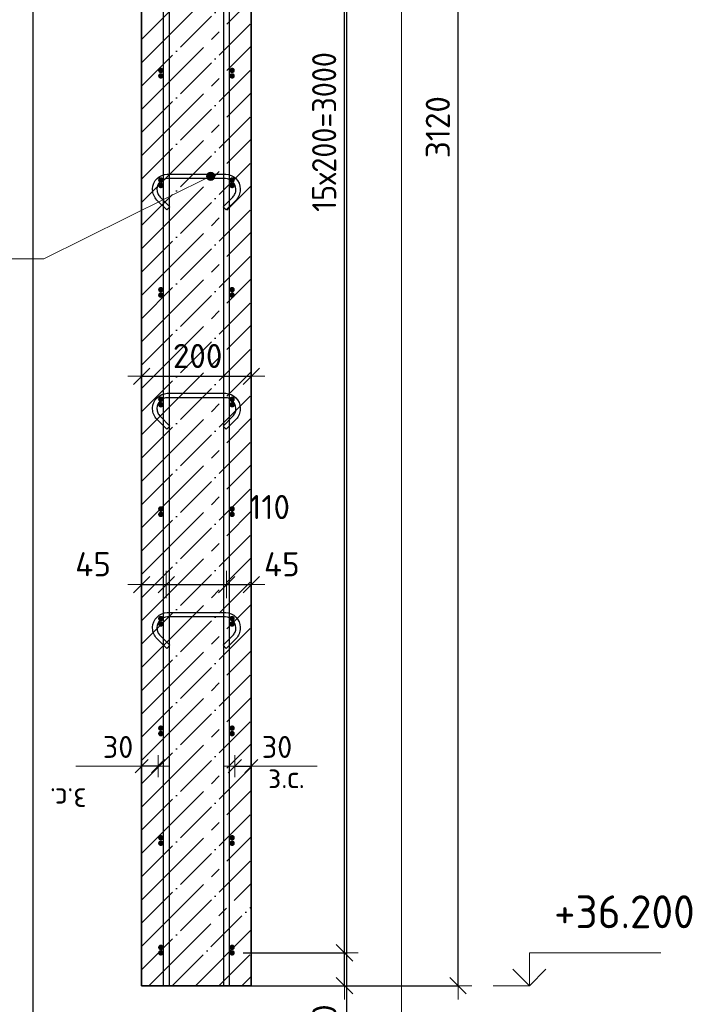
# Model space of a CAD drawing. Header units: millimetres. Extents: x -2995 to 60896, y -2809 to 57831.
# Tile 117 of 169: x 53156 to 54410, y 22708 to 24505. Entities that reach past the tile are written whole.
import ezdxf

# ---------------------------------------------------------------- set-up
doc = ezdxf.new("R2010")
doc.units = ezdxf.units.MM
doc.header["$PDMODE"] = 65
doc.linetypes.add('______11', pattern=[100, 80, -10, 0, -10])
doc.linetypes.add('______5', pattern=[220, 160, -20, 20, -20])
for name, color, linetype, lineweight in [('Standard', 7, 'Continuous', 25), ('Арм.стержн. Арматура края', 96, 'Continuous', 35), ('Арм.стержн. вертикальными 1', 22, 'Continuous', 35), ('Арм.стержн.горизонт. 1', 180, 'Continuous', 35), ('Высотная отметки_ общее', 7, 'Continuous', 13), ('Размерная линия_ общее', 7, 'Continuous', 13), ('Размерная линия_ общее_1', 7, 'Continuous', 13)]:
    doc.layers.add(name, color=color, linetype=linetype, lineweight=lineweight)
doc.layers.add('Арм.стержн.Стяжки', color=7, linetype='Continuous', lineweight=35, true_color=0x501e0f)
doc.styles.add('ISOCPEUR', font='ISOCPEUR')
doc.dimstyles.new('DIMSTYLE_11', dxfattribs={"dimtxt": 44, "dimasz": 50, "dimexe": 0, "dimexo": 0.001, "dimgap": 22, "dimtad": 2, "dimdec": 0, "dimrnd": 5, "dimzin": 12, "dimdsep": 46, "dimtxsty": 'ISOCPEUR', "dimblk1": 'ALL_ML_STRICH', "dimblk2": 'ALL_ML_STRICH', "dimsah": 1, "dimcen": 0, "dimse1": 1, "dimse2": 1, "dimclrd": 7, "dimclre": 256, "dimclrt": 7, "dimadec": 0, "dimazin": 0, "dimtfac": 1, "dimtdec": 0, "dimtix": 1, "dimtmove": 2, "dimatfit": 3, "dimfxl": 0, "dimtvp": 1.2, "dimtzin": 0, "dimlwd": 0, "dimlwe": -3, "dimarcsym": 0})
doc.dimstyles.new('DIMSTYLE_3', dxfattribs={"dimtxt": 44, "dimasz": 50, "dimexe": 0, "dimexo": 0, "dimgap": 22, "dimtad": 2, "dimdec": 0, "dimrnd": 5, "dimzin": 12, "dimdsep": 46, "dimtxsty": 'ISOCPEUR', "dimblk1": 'ALL_ML_STRICH', "dimblk2": 'ALL_ML_STRICH', "dimsah": 1, "dimcen": 0, "dimclrd": 7, "dimclre": 256, "dimclrt": 7, "dimadec": 0, "dimazin": 0, "dimtfac": 1, "dimtdec": 0, "dimtix": 1, "dimtmove": 2, "dimatfit": 3, "dimfxl": 0, "dimtvp": 1.2, "dimtzin": 0, "dimlwd": 0, "dimlwe": -3, "dimarcsym": 0})
doc.dimstyles.new('DIMSTYLE_5', dxfattribs={"dimtxt": 44, "dimasz": 50, "dimexe": 0, "dimexo": 0, "dimgap": 22, "dimtad": 2, "dimdec": 0, "dimrnd": 5, "dimzin": 12, "dimdsep": 46, "dimtxsty": 'ISOCPEUR', "dimblk1": 'ALL_ML_STRICH', "dimblk2": 'ALL_ML_STRICH', "dimsah": 1, "dimcen": 0, "dimclrd": 7, "dimclre": 256, "dimclrt": 7, "dimadec": 0, "dimazin": 0, "dimtfac": 1, "dimtdec": 0, "dimtix": 1, "dimtmove": 2, "dimatfit": 3, "dimfxl": 0, "dimtzin": 0, "dimlwd": 0, "dimlwe": -3, "dimarcsym": 0})
doc.dimstyles.new('DIMSTYLE_8', dxfattribs={"dimtxt": 40, "dimasz": 40, "dimexe": 0, "dimexo": 0.001, "dimgap": 20, "dimtad": 2, "dimdec": 0, "dimrnd": 5, "dimzin": 12, "dimdsep": 46, "dimtxsty": 'ISOCPEUR', "dimblk1": 'ALL_ML_STRICH', "dimblk2": 'ALL_ML_STRICH', "dimsah": 1, "dimcen": 0, "dimse1": 1, "dimse2": 1, "dimclrd": 7, "dimclre": 256, "dimclrt": 7, "dimadec": 0, "dimazin": 0, "dimtfac": 1, "dimtdec": 0, "dimtix": 1, "dimtmove": 2, "dimatfit": 3, "dimfxl": 0, "dimtvp": 1.2, "dimtzin": 0, "dimlwd": 0, "dimlwe": -3, "dimarcsym": 0})

# ---------------------------------------------------------------- blocks, each defined once
blk = doc.blocks.new('ALL_ML_STRICH')
at = {"color": 0, "linetype": 'ByBlock', "lineweight": -2}
for p, q in [((0, -0.5), (0, 0.5)), ((-1, 0), (0.5, 0)), ((-0.3, -0.3), (0.3, 0.3))]:
    blk.add_line(p, q, dxfattribs=at)
blk = doc.blocks.new('*D111')
at = {"layer": 'DEFPOINTS', "color": 7, "linetype": 'Continuous', "lineweight": 13, "transparency": 33554687}
for p in [(53548.2, 23142.7), (53548.2, 23134), (53578.2, 23134)]:
    blk.add_point(p, dxfattribs=at)
at = {"layer": 'Размерная линия_ общее_1', "color": 7, "linetype": 'Continuous', "lineweight": -2, "transparency": 33554687}
blk.add_line((53548.2, 23142.7), (53578.2, 23142.7), dxfattribs=at)
at = {"layer": 'Размерная линия_ общее_1', "color": 7, "linetype": 'Continuous', "lineweight": 13, "transparency": 33554687, "xscale": 40, "yscale": 40, "zscale": 40, "rotation": 180}
blk.add_blockref('ALL_ML_STRICH', (53548.2, 23142.7), dxfattribs=at)
at = {"layer": 'Размерная линия_ общее_1', "color": 7, "linetype": 'Continuous', "lineweight": 13, "transparency": 33554687, "xscale": 40, "yscale": 40, "zscale": 40}
blk.add_blockref('ALL_ML_STRICH', (53578.2, 23142.7), dxfattribs=at)
at = {"layer": 'Размерная линия_ общее_1', "color": 7, "linetype": 'Continuous', "lineweight": 13, "transparency": 33554687, "insert": (53625.2, 23177.7), "char_height": 40, "width": 80, "attachment_point": 5, "style": 'ISOCPEUR'}
blk.add_mtext('\\A1;{30}', dxfattribs=at)
at = {"layer": 'Размерная линия_ общее_1', "color": 7, "linetype": 'Continuous', "lineweight": 13, "transparency": 33554687, "insert": (53608.8, 23142.5), "char_height": 40, "width": 2, "attachment_point": 1, "line_spacing_factor": 0.60241, "style": 'ISOCPEUR'}
blk.add_mtext('з.с.', dxfattribs=at)
blk = doc.blocks.new('*D112')
at = {"layer": 'DEFPOINTS', "color": 7, "linetype": 'Continuous', "lineweight": 13, "transparency": 33554687}
for p in [(53378.2, 23474), (53378.2, 23464.6), (53423.2, 23476.4)]:
    blk.add_point(p, dxfattribs=at)
at = {"layer": 'Размерная линия_ общее', "color": 7, "linetype": 'Continuous', "lineweight": -2, "transparency": 33554687}
blk.add_line((53378.2, 23474), (53423.2, 23474), dxfattribs=at)
at = {"layer": 'Размерная линия_ общее', "color": 7, "linetype": 'Continuous', "lineweight": 13, "transparency": 33554687, "xscale": 50, "yscale": 50, "zscale": 50, "rotation": 180}
blk.add_blockref('ALL_ML_STRICH', (53378.2, 23474), dxfattribs=at)
at = {"layer": 'Размерная линия_ общее', "color": 7, "linetype": 'Continuous', "lineweight": 13, "transparency": 33554687, "xscale": 50, "yscale": 50, "zscale": 50}
blk.add_blockref('ALL_ML_STRICH', (53423.2, 23474), dxfattribs=at)
at = {"layer": 'Размерная линия_ общее', "color": 7, "linetype": 'Continuous', "lineweight": 13, "transparency": 33554687, "insert": (53289.6, 23511.1), "char_height": 44, "width": 88, "attachment_point": 5, "style": 'ISOCPEUR'}
blk.add_mtext('\\A1;{45}', dxfattribs=at)
blk = doc.blocks.new('*D113')
at = {"layer": 'DEFPOINTS', "color": 7, "linetype": 'Continuous', "lineweight": 13, "transparency": 33554687}
for p in [(53533.2, 23480.3), (53423.2, 23476.4), (53423.2, 23474)]:
    blk.add_point(p, dxfattribs=at)
at = {"layer": 'Размерная линия_ общее', "color": 7, "linetype": 'Continuous', "lineweight": -2, "transparency": 33554687}
blk.add_line((53423.2, 23474), (53533.2, 23474), dxfattribs=at)
at = {"layer": 'Размерная линия_ общее', "color": 7, "linetype": 'Continuous', "lineweight": 13, "transparency": 33554687, "xscale": 50, "yscale": 50, "zscale": 50, "rotation": 180}
blk.add_blockref('ALL_ML_STRICH', (53423.2, 23474), dxfattribs=at)
at = {"layer": 'Размерная линия_ общее', "color": 7, "linetype": 'Continuous', "lineweight": 13, "transparency": 33554687, "xscale": 50, "yscale": 50, "zscale": 50}
blk.add_blockref('ALL_ML_STRICH', (53533.2, 23474), dxfattribs=at)
at = {"layer": 'Размерная линия_ общее', "color": 7, "linetype": 'Continuous', "lineweight": 13, "transparency": 33554687, "insert": (53611.8, 23615.4), "char_height": 44, "width": 132, "attachment_point": 5, "style": 'ISOCPEUR'}
blk.add_mtext('\\A1;{110}', dxfattribs=at)
blk = doc.blocks.new('*D114')
at = {"layer": 'DEFPOINTS', "color": 7, "linetype": 'Continuous', "lineweight": 13, "transparency": 33554687}
for p in [(53533.2, 23480.3), (53533.2, 23474), (53578.2, 23473.2)]:
    blk.add_point(p, dxfattribs=at)
at = {"layer": 'Размерная линия_ общее', "color": 7, "linetype": 'Continuous', "lineweight": -2, "transparency": 33554687}
blk.add_line((53533.2, 23474), (53578.2, 23474), dxfattribs=at)
at = {"layer": 'Размерная линия_ общее', "color": 7, "linetype": 'Continuous', "lineweight": 13, "transparency": 33554687, "xscale": 50, "yscale": 50, "zscale": 50, "rotation": 180}
blk.add_blockref('ALL_ML_STRICH', (53533.2, 23474), dxfattribs=at)
at = {"layer": 'Размерная линия_ общее', "color": 7, "linetype": 'Continuous', "lineweight": 13, "transparency": 33554687, "xscale": 50, "yscale": 50, "zscale": 50}
blk.add_blockref('ALL_ML_STRICH', (53578.2, 23474), dxfattribs=at)
at = {"layer": 'Размерная линия_ общее', "color": 7, "linetype": 'Continuous', "lineweight": 13, "transparency": 33554687, "insert": (53633.9, 23511), "char_height": 44, "width": 88, "attachment_point": 5, "style": 'ISOCPEUR'}
blk.add_mtext('\\A1;{45}', dxfattribs=at)
blk = doc.blocks.new('*D115')
at = {"layer": 'DEFPOINTS', "color": 7, "linetype": 'Continuous', "lineweight": 13, "transparency": 33554687}
for p in [(53378.2, 23854), (53378.2, 23844.6), (53578.2, 23853.2)]:
    blk.add_point(p, dxfattribs=at)
at = {"layer": 'Размерная линия_ общее', "color": 253, "linetype": 'Continuous', "lineweight": -2, "true_color": 0xa0a0a0, "transparency": 33554687}
for p, q in [((53378.2, 23854), (53378.2, 23854)), ((53578.2, 23854), (53578.2, 23854))]:
    blk.add_line(p, q, dxfattribs=at)
at = {"layer": 'Размерная линия_ общее', "color": 7, "linetype": 'Continuous', "lineweight": -2, "transparency": 33554687}
blk.add_line((53378.2, 23854), (53578.2, 23854), dxfattribs=at)
at = {"layer": 'Размерная линия_ общее', "color": 7, "linetype": 'Continuous', "lineweight": 13, "transparency": 33554687, "xscale": 50, "yscale": 50, "zscale": 50, "rotation": 180}
blk.add_blockref('ALL_ML_STRICH', (53378.2, 23854), dxfattribs=at)
at = {"layer": 'Размерная линия_ общее', "color": 7, "linetype": 'Continuous', "lineweight": 13, "transparency": 33554687, "xscale": 50, "yscale": 50, "zscale": 50}
blk.add_blockref('ALL_ML_STRICH', (53578.2, 23854), dxfattribs=at)
at = {"layer": 'Размерная линия_ общее', "color": 7, "linetype": 'Continuous', "lineweight": 13, "transparency": 33554687, "insert": (53480.4, 23891), "char_height": 44, "width": 132, "attachment_point": 5, "style": 'ISOCPEUR'}
blk.add_mtext('\\A1;{200}', dxfattribs=at)
blk = doc.blocks.new('*D116')
at = {"layer": 'DEFPOINTS', "color": 7, "linetype": 'Continuous', "lineweight": 13, "transparency": 33554687}
for p in [(53408.2, 23142.7), (53378.2, 23134), (53408.2, 23134)]:
    blk.add_point(p, dxfattribs=at)
at = {"layer": 'Размерная линия_ общее_1', "color": 7, "linetype": 'Continuous', "lineweight": -2, "transparency": 33554687}
blk.add_line((53408.2, 23142.7), (53378.2, 23142.7), dxfattribs=at)
at = {"layer": 'Размерная линия_ общее_1', "color": 7, "linetype": 'Continuous', "lineweight": 13, "transparency": 33554687, "xscale": 40, "yscale": 40, "zscale": 40}
for p, rotation in [((53378.2, 23142.7), 180), ((53408.2, 23142.7), 360)]:
    blk.add_blockref('ALL_ML_STRICH', p, dxfattribs=dict(at, rotation=rotation))
at = {"layer": 'Размерная линия_ общее_1', "color": 7, "linetype": 'Continuous', "lineweight": 13, "transparency": 33554687, "insert": (53335.2, 23177.7), "char_height": 40, "width": 80, "attachment_point": 5, "style": 'ISOCPEUR'}
blk.add_mtext('\\A1;{30}', dxfattribs=at)
at = {"layer": 'Размерная линия_ общее_1', "color": 7, "linetype": 'Continuous', "lineweight": 13, "transparency": 33554687, "insert": (53277.7, 23062.5), "char_height": 40, "width": 2, "attachment_point": 1, "rotation": 180, "line_spacing_factor": 0.60241, "style": 'ISOCPEUR'}
blk.add_mtext('з.с.', dxfattribs=at)
blk = doc.blocks.new('COMPLEX_ELEVATIONDIM_3')
at = {"layer": 'Высотная отметки_ общее', "color": 7, "linetype": 'Continuous', "lineweight": 13, "transparency": 33554687}
for p, q in [((54085.5, 22742), (54085.5, 22802)), ((54085.5, 22802), (54325.5, 22802)), ((54085.5, 22742), (54055.5, 22772)), ((54085.5, 22742), (54115.5, 22772)), ((54085.5, 22742), (54085.5, 22742)), ((54085.5, 22742), (54085.5, 22742)), ((54085.5, 22742), (54085.5, 22742)), ((54085.5, 22742), (54085.5, 22742))]:
    blk.add_line(p, q, dxfattribs=at)
blk.add_lwpolyline([(54085.5, 22742), (54025.5, 22742), (54025.5, 22742), (54019.3, 22742)], dxfattribs=at)
at = {"layer": 'Высотная отметки_ общее', "color": 7, "linetype": 'Continuous', "lineweight": 13, "transparency": 33554687, "insert": (54130.5, 22847), "char_height": 60, "width": 298.477, "attachment_point": 7, "style": 'ISOCPEUR'}
blk.add_mtext('\\W0.96;+36.200', dxfattribs=at)
blk = doc.blocks.new('*D131')
at = {"layer": 'DEFPOINTS', "color": 7, "linetype": 'Continuous', "lineweight": 13, "transparency": 33554687}
for p in [(53543.2, 22802), (53524.1, 22742), (53748.2, 22742)]:
    blk.add_point(p, dxfattribs=at)
at = {"layer": 'Размерная линия_ общее', "color": 253, "linetype": 'Continuous', "lineweight": -2, "true_color": 0xa0a0a0, "transparency": 33554687}
for p, q in [((53563.2, 22802), (53748.2, 22802)), ((53544.1, 22742), (53748.2, 22742))]:
    blk.add_line(p, q, dxfattribs=at)
at = {"layer": 'Размерная линия_ общее', "color": 7, "linetype": 'Continuous', "lineweight": -2, "transparency": 33554687}
blk.add_line((53748.2, 22742), (53748.2, 22802), dxfattribs=at)
at = {"layer": 'Размерная линия_ общее', "color": 7, "linetype": 'Continuous', "lineweight": 13, "transparency": 33554687, "xscale": 50, "yscale": 50, "zscale": 50}
for p, rotation in [((53748.2, 22802), 90), ((53748.2, 22742), 270)]:
    blk.add_blockref('ALL_ML_STRICH', p, dxfattribs=dict(at, rotation=rotation))
at = {"layer": 'Размерная линия_ общее', "color": 7, "linetype": 'Continuous', "lineweight": 13, "transparency": 33554687, "insert": (53711.4, 22677), "char_height": 44, "width": 88, "attachment_point": 5, "rotation": 90, "style": 'ISOCPEUR'}
blk.add_mtext('\\A1;{60}', dxfattribs=at)
blk = doc.blocks.new('*D132')
at = {"layer": 'DEFPOINTS', "color": 7, "linetype": 'Continuous', "lineweight": 13, "transparency": 33554687}
for p in [(53543.2, 25802), (53543.2, 22802), (53748.2, 22802)]:
    blk.add_point(p, dxfattribs=at)
at = {"layer": 'Размерная линия_ общее', "color": 253, "linetype": 'Continuous', "lineweight": -2, "true_color": 0xa0a0a0, "transparency": 33554687}
for p, q in [((53563.2, 25802), (53748.2, 25802)), ((53563.2, 22802), (53748.2, 22802))]:
    blk.add_line(p, q, dxfattribs=at)
at = {"layer": 'Размерная линия_ общее', "color": 7, "linetype": 'Continuous', "lineweight": -2, "transparency": 33554687}
blk.add_line((53748.2, 22802), (53748.2, 25802), dxfattribs=at)
at = {"layer": 'Размерная линия_ общее', "color": 7, "linetype": 'Continuous', "lineweight": 13, "transparency": 33554687, "xscale": 50, "yscale": 50, "zscale": 50}
for p, rotation in [((53748.2, 25802), 90), ((53748.2, 22802), 270)]:
    blk.add_blockref('ALL_ML_STRICH', p, dxfattribs=dict(at, rotation=rotation))
at = {"layer": 'Размерная линия_ общее', "color": 7, "linetype": 'Continuous', "lineweight": 13, "transparency": 33554687, "insert": (53689.2, 24154), "char_height": 44, "width": 2.2, "attachment_point": 1, "rotation": 90, "line_spacing_factor": 0.60241, "style": 'ISOCPEUR'}
blk.add_mtext('\\W0.91;15х200=3000', dxfattribs=at)
blk = doc.blocks.new('*D134')
at = {"layer": 'DEFPOINTS', "color": 7, "linetype": 'Continuous', "lineweight": 13, "transparency": 33554687}
for p in [(53578.2, 25862), (53626.2, 22742), (53955.5, 22742)]:
    blk.add_point(p, dxfattribs=at)
at = {"layer": 'Размерная линия_ общее', "color": 253, "linetype": 'Continuous', "lineweight": -2, "true_color": 0xa0a0a0, "transparency": 33554687}
for p, q in [((53598.2, 25862), (53955.5, 25862)), ((53646.2, 22742), (53955.5, 22742))]:
    blk.add_line(p, q, dxfattribs=at)
at = {"layer": 'Размерная линия_ общее', "color": 7, "linetype": 'Continuous', "lineweight": -2, "transparency": 33554687}
blk.add_line((53955.5, 22742), (53955.5, 25862), dxfattribs=at)
at = {"layer": 'Размерная линия_ общее', "color": 7, "linetype": 'Continuous', "lineweight": 13, "transparency": 33554687, "xscale": 50, "yscale": 50, "zscale": 50}
for p, rotation in [((53955.5, 25862), 90), ((53955.5, 22742), 270)]:
    blk.add_blockref('ALL_ML_STRICH', p, dxfattribs=dict(at, rotation=rotation))
at = {"layer": 'Размерная линия_ общее', "color": 7, "linetype": 'Continuous', "lineweight": 13, "transparency": 33554687, "insert": (53918.5, 24308.6), "char_height": 44, "width": 176, "attachment_point": 5, "rotation": 90, "style": 'ISOCPEUR'}
blk.add_mtext('\\A1;{3120}', dxfattribs=at)

msp = doc.modelspace()

# ---------------------------------------------------------------- hatches: boundary and pattern name
at = {"layer": 'Арм.стержн. Арматура края', "linetype": 'Continuous', "lineweight": 50, "transparency": 33554687}
for points in [[(53418.2, 24412), (53417.9, 24414), (53416.8, 24415.6), (53415.2, 24416.7), (53413.2, 24417), (53411.3, 24416.7), (53409.7, 24415.6), (53408.6, 24414), (53408.2, 24412), (53408.6, 24410.1), (53409.7, 24408.5), (53411.3, 24407.4), (53413.2, 24407), (53415.2, 24407.4), (53416.8, 24408.5), (53417.9, 24410.1)], [(53548.2, 24412), (53547.9, 24414), (53546.8, 24415.6), (53545.2, 24416.7), (53543.2, 24417), (53541.3, 24416.7), (53539.7, 24415.6), (53538.6, 24414), (53538.2, 24412), (53538.6, 24410.1), (53539.7, 24408.5), (53541.3, 24407.4), (53543.2, 24407), (53545.2, 24407.4), (53546.8, 24408.5), (53547.9, 24410.1)], [(53418.2, 24212), (53417.9, 24214), (53416.8, 24215.6), (53415.2, 24216.7), (53413.2, 24217), (53411.3, 24216.7), (53409.7, 24215.6), (53408.6, 24214), (53408.2, 24212), (53408.6, 24210.1), (53409.7, 24208.5), (53411.3, 24207.4), (53413.2, 24207), (53415.2, 24207.4), (53416.8, 24208.5), (53417.9, 24210.1)], [(53548.2, 24212), (53547.9, 24214), (53546.8, 24215.6), (53545.2, 24216.7), (53543.2, 24217), (53541.3, 24216.7), (53539.7, 24215.6), (53538.6, 24214), (53538.2, 24212), (53538.6, 24210.1), (53539.7, 24208.5), (53541.3, 24207.4), (53543.2, 24207), (53545.2, 24207.4), (53546.8, 24208.5), (53547.9, 24210.1)], [(53418.2, 24012), (53417.9, 24014), (53416.8, 24015.6), (53415.2, 24016.7), (53413.2, 24017), (53411.3, 24016.7), (53409.7, 24015.6), (53408.6, 24014), (53408.2, 24012), (53408.6, 24010.1), (53409.7, 24008.5), (53411.3, 24007.4), (53413.2, 24007), (53415.2, 24007.4), (53416.8, 24008.5), (53417.9, 24010.1)], [(53548.2, 24012), (53547.9, 24014), (53546.8, 24015.6), (53545.2, 24016.7), (53543.2, 24017), (53541.3, 24016.7), (53539.7, 24015.6), (53538.6, 24014), (53538.2, 24012), (53538.6, 24010.1), (53539.7, 24008.5), (53541.3, 24007.4), (53543.2, 24007), (53545.2, 24007.4), (53546.8, 24008.5), (53547.9, 24010.1)], [(53418.2, 23812), (53417.9, 23814), (53416.8, 23815.6), (53415.2, 23816.7), (53413.2, 23817), (53411.3, 23816.7), (53409.7, 23815.6), (53408.6, 23814), (53408.2, 23812), (53408.6, 23810.1), (53409.7, 23808.5), (53411.3, 23807.4), (53413.2, 23807), (53415.2, 23807.4), (53416.8, 23808.5), (53417.9, 23810.1)], [(53548.2, 23812), (53547.9, 23814), (53546.8, 23815.6), (53545.2, 23816.7), (53543.2, 23817), (53541.3, 23816.7), (53539.7, 23815.6), (53538.6, 23814), (53538.2, 23812), (53538.6, 23810.1), (53539.7, 23808.5), (53541.3, 23807.4), (53543.2, 23807), (53545.2, 23807.4), (53546.8, 23808.5), (53547.9, 23810.1)], [(53418.2, 23612), (53417.9, 23614), (53416.8, 23615.6), (53415.2, 23616.7), (53413.2, 23617), (53411.3, 23616.7), (53409.7, 23615.6), (53408.6, 23614), (53408.2, 23612), (53408.6, 23610.1), (53409.7, 23608.5), (53411.3, 23607.4), (53413.2, 23607), (53415.2, 23607.4), (53416.8, 23608.5), (53417.9, 23610.1)], [(53548.2, 23612), (53547.9, 23614), (53546.8, 23615.6), (53545.2, 23616.7), (53543.2, 23617), (53541.3, 23616.7), (53539.7, 23615.6), (53538.6, 23614), (53538.2, 23612), (53538.6, 23610.1), (53539.7, 23608.5), (53541.3, 23607.4), (53543.2, 23607), (53545.2, 23607.4), (53546.8, 23608.5), (53547.9, 23610.1)], [(53418.2, 23412), (53417.9, 23414), (53416.8, 23415.6), (53415.2, 23416.7), (53413.2, 23417), (53411.3, 23416.7), (53409.7, 23415.6), (53408.6, 23414), (53408.2, 23412), (53408.6, 23410.1), (53409.7, 23408.5), (53411.3, 23407.4), (53413.2, 23407), (53415.2, 23407.4), (53416.8, 23408.5), (53417.9, 23410.1)], [(53548.2, 23412), (53547.9, 23414), (53546.8, 23415.6), (53545.2, 23416.7), (53543.2, 23417), (53541.3, 23416.7), (53539.7, 23415.6), (53538.6, 23414), (53538.2, 23412), (53538.6, 23410.1), (53539.7, 23408.5), (53541.3, 23407.4), (53543.2, 23407), (53545.2, 23407.4), (53546.8, 23408.5), (53547.9, 23410.1)], [(53418.2, 23212), (53417.9, 23214), (53416.8, 23215.6), (53415.2, 23216.7), (53413.2, 23217), (53411.3, 23216.7), (53409.7, 23215.6), (53408.6, 23214), (53408.2, 23212), (53408.6, 23210.1), (53409.7, 23208.5), (53411.3, 23207.4), (53413.2, 23207), (53415.2, 23207.4), (53416.8, 23208.5), (53417.9, 23210.1)], [(53548.2, 23212), (53547.9, 23214), (53546.8, 23215.6), (53545.2, 23216.7), (53543.2, 23217), (53541.3, 23216.7), (53539.7, 23215.6), (53538.6, 23214), (53538.2, 23212), (53538.6, 23210.1), (53539.7, 23208.5), (53541.3, 23207.4), (53543.2, 23207), (53545.2, 23207.4), (53546.8, 23208.5), (53547.9, 23210.1)], [(53418.2, 23012), (53417.9, 23014), (53416.8, 23015.6), (53415.2, 23016.7), (53413.2, 23017), (53411.3, 23016.7), (53409.7, 23015.6), (53408.6, 23014), (53408.2, 23012), (53408.6, 23010.1), (53409.7, 23008.5), (53411.3, 23007.4), (53413.2, 23007), (53415.2, 23007.4), (53416.8, 23008.5), (53417.9, 23010.1)], [(53548.2, 23012), (53547.9, 23014), (53546.8, 23015.6), (53545.2, 23016.7), (53543.2, 23017), (53541.3, 23016.7), (53539.7, 23015.6), (53538.6, 23014), (53538.2, 23012), (53538.6, 23010.1), (53539.7, 23008.5), (53541.3, 23007.4), (53543.2, 23007), (53545.2, 23007.4), (53546.8, 23008.5), (53547.9, 23010.1)], [(53418.2, 22812), (53417.9, 22814), (53416.8, 22815.6), (53415.2, 22816.7), (53413.2, 22817), (53411.3, 22816.7), (53409.7, 22815.6), (53408.6, 22814), (53408.2, 22812), (53408.6, 22810.1), (53409.7, 22808.5), (53411.3, 22807.4), (53413.2, 22807), (53415.2, 22807.4), (53416.8, 22808.5), (53417.9, 22810.1)], [(53548.2, 22812), (53547.9, 22814), (53546.8, 22815.6), (53545.2, 22816.7), (53543.2, 22817), (53541.3, 22816.7), (53539.7, 22815.6), (53538.6, 22814), (53538.2, 22812), (53538.6, 22810.1), (53539.7, 22808.5), (53541.3, 22807.4), (53543.2, 22807), (53545.2, 22807.4), (53546.8, 22808.5), (53547.9, 22810.1)]]:
    msp.add_hatch(color=4, dxfattribs=at).paths.add_polyline_path(points)
at = {"layer": 'Арм.стержн.горизонт. 1', "linetype": 'Continuous', "lineweight": 50, "transparency": 33554687}
for points in [[(53418.2, 24402), (53417.9, 24404), (53416.8, 24405.6), (53415.2, 24406.7), (53413.2, 24407), (53411.3, 24406.7), (53409.7, 24405.6), (53408.6, 24404), (53408.2, 24402), (53408.6, 24400.1), (53409.7, 24398.5), (53411.3, 24397.4), (53413.2, 24397), (53415.2, 24397.4), (53416.8, 24398.5), (53417.9, 24400.1)], [(53548.2, 24402), (53547.9, 24404), (53546.8, 24405.6), (53545.2, 24406.7), (53543.2, 24407), (53541.3, 24406.7), (53539.7, 24405.6), (53538.6, 24404), (53538.2, 24402), (53538.6, 24400.1), (53539.7, 24398.5), (53541.3, 24397.4), (53543.2, 24397), (53545.2, 24397.4), (53546.8, 24398.5), (53547.9, 24400.1)], [(53418.2, 24202), (53417.9, 24204), (53416.8, 24205.6), (53415.2, 24206.7), (53413.2, 24207), (53411.3, 24206.7), (53409.7, 24205.6), (53408.6, 24204), (53408.2, 24202), (53408.6, 24200.1), (53409.7, 24198.5), (53411.3, 24197.4), (53413.2, 24197), (53415.2, 24197.4), (53416.8, 24198.5), (53417.9, 24200.1)], [(53548.2, 24202), (53547.9, 24204), (53546.8, 24205.6), (53545.2, 24206.7), (53543.2, 24207), (53541.3, 24206.7), (53539.7, 24205.6), (53538.6, 24204), (53538.2, 24202), (53538.6, 24200.1), (53539.7, 24198.5), (53541.3, 24197.4), (53543.2, 24197), (53545.2, 24197.4), (53546.8, 24198.5), (53547.9, 24200.1)], [(53418.2, 24002), (53417.9, 24004), (53416.8, 24005.6), (53415.2, 24006.7), (53413.2, 24007), (53411.3, 24006.7), (53409.7, 24005.6), (53408.6, 24004), (53408.2, 24002), (53408.6, 24000.1), (53409.7, 23998.5), (53411.3, 23997.4), (53413.2, 23997), (53415.2, 23997.4), (53416.8, 23998.5), (53417.9, 24000.1)], [(53548.2, 24002), (53547.9, 24004), (53546.8, 24005.6), (53545.2, 24006.7), (53543.2, 24007), (53541.3, 24006.7), (53539.7, 24005.6), (53538.6, 24004), (53538.2, 24002), (53538.6, 24000.1), (53539.7, 23998.5), (53541.3, 23997.4), (53543.2, 23997), (53545.2, 23997.4), (53546.8, 23998.5), (53547.9, 24000.1)], [(53418.2, 23802), (53417.9, 23804), (53416.8, 23805.6), (53415.2, 23806.7), (53413.2, 23807), (53411.3, 23806.7), (53409.7, 23805.6), (53408.6, 23804), (53408.2, 23802), (53408.6, 23800.1), (53409.7, 23798.5), (53411.3, 23797.4), (53413.2, 23797), (53415.2, 23797.4), (53416.8, 23798.5), (53417.9, 23800.1)], [(53548.2, 23802), (53547.9, 23804), (53546.8, 23805.6), (53545.2, 23806.7), (53543.2, 23807), (53541.3, 23806.7), (53539.7, 23805.6), (53538.6, 23804), (53538.2, 23802), (53538.6, 23800.1), (53539.7, 23798.5), (53541.3, 23797.4), (53543.2, 23797), (53545.2, 23797.4), (53546.8, 23798.5), (53547.9, 23800.1)], [(53418.2, 23602), (53417.9, 23604), (53416.8, 23605.6), (53415.2, 23606.7), (53413.2, 23607), (53411.3, 23606.7), (53409.7, 23605.6), (53408.6, 23604), (53408.2, 23602), (53408.6, 23600.1), (53409.7, 23598.5), (53411.3, 23597.4), (53413.2, 23597), (53415.2, 23597.4), (53416.8, 23598.5), (53417.9, 23600.1)], [(53548.2, 23602), (53547.9, 23604), (53546.8, 23605.6), (53545.2, 23606.7), (53543.2, 23607), (53541.3, 23606.7), (53539.7, 23605.6), (53538.6, 23604), (53538.2, 23602), (53538.6, 23600.1), (53539.7, 23598.5), (53541.3, 23597.4), (53543.2, 23597), (53545.2, 23597.4), (53546.8, 23598.5), (53547.9, 23600.1)], [(53418.2, 23402), (53417.9, 23404), (53416.8, 23405.6), (53415.2, 23406.7), (53413.2, 23407), (53411.3, 23406.7), (53409.7, 23405.6), (53408.6, 23404), (53408.2, 23402), (53408.6, 23400.1), (53409.7, 23398.5), (53411.3, 23397.4), (53413.2, 23397), (53415.2, 23397.4), (53416.8, 23398.5), (53417.9, 23400.1)], [(53548.2, 23402), (53547.9, 23404), (53546.8, 23405.6), (53545.2, 23406.7), (53543.2, 23407), (53541.3, 23406.7), (53539.7, 23405.6), (53538.6, 23404), (53538.2, 23402), (53538.6, 23400.1), (53539.7, 23398.5), (53541.3, 23397.4), (53543.2, 23397), (53545.2, 23397.4), (53546.8, 23398.5), (53547.9, 23400.1)], [(53418.2, 23202), (53417.9, 23204), (53416.8, 23205.6), (53415.2, 23206.7), (53413.2, 23207), (53411.3, 23206.7), (53409.7, 23205.6), (53408.6, 23204), (53408.2, 23202), (53408.6, 23200.1), (53409.7, 23198.5), (53411.3, 23197.4), (53413.2, 23197), (53415.2, 23197.4), (53416.8, 23198.5), (53417.9, 23200.1)], [(53548.2, 23202), (53547.9, 23204), (53546.8, 23205.6), (53545.2, 23206.7), (53543.2, 23207), (53541.3, 23206.7), (53539.7, 23205.6), (53538.6, 23204), (53538.2, 23202), (53538.6, 23200.1), (53539.7, 23198.5), (53541.3, 23197.4), (53543.2, 23197), (53545.2, 23197.4), (53546.8, 23198.5), (53547.9, 23200.1)], [(53418.2, 23002), (53417.9, 23004), (53416.8, 23005.6), (53415.2, 23006.7), (53413.2, 23007), (53411.3, 23006.7), (53409.7, 23005.6), (53408.6, 23004), (53408.2, 23002), (53408.6, 23000.1), (53409.7, 22998.5), (53411.3, 22997.4), (53413.2, 22997), (53415.2, 22997.4), (53416.8, 22998.5), (53417.9, 23000.1)], [(53548.2, 23002), (53547.9, 23004), (53546.8, 23005.6), (53545.2, 23006.7), (53543.2, 23007), (53541.3, 23006.7), (53539.7, 23005.6), (53538.6, 23004), (53538.2, 23002), (53538.6, 23000.1), (53539.7, 22998.5), (53541.3, 22997.4), (53543.2, 22997), (53545.2, 22997.4), (53546.8, 22998.5), (53547.9, 23000.1)], [(53418.2, 22802), (53417.9, 22804), (53416.8, 22805.6), (53415.2, 22806.7), (53413.2, 22807), (53411.3, 22806.7), (53409.7, 22805.6), (53408.6, 22804), (53408.2, 22802), (53408.6, 22800.1), (53409.7, 22798.5), (53411.3, 22797.4), (53413.2, 22797), (53415.2, 22797.4), (53416.8, 22798.5), (53417.9, 22800.1)], [(53548.2, 22802), (53547.9, 22804), (53546.8, 22805.6), (53545.2, 22806.7), (53543.2, 22807), (53541.3, 22806.7), (53539.7, 22805.6), (53538.6, 22804), (53538.2, 22802), (53538.6, 22800.1), (53539.7, 22798.5), (53541.3, 22797.4), (53543.2, 22797), (53545.2, 22797.4), (53546.8, 22798.5), (53547.9, 22800.1)]]:
    msp.add_hatch(color=4, dxfattribs=at).paths.add_polyline_path(points)
at = {"layer": 'Арм.стержн.Стяжки', "linetype": 'Continuous', "lineweight": 13, "transparency": 33554687}
for points in [[(53496.6, 24219.4), (53503.6, 24211.5), (53497.9, 24223)], [(53500, 24212.7), (53496.6, 24219.4), (53497.4, 24215.6)], [(53496.6, 24219.4), (53500, 24212.7), (53503.6, 24211.5)], [(53497.9, 24223), (53507.4, 24212.2), (53500.7, 24225.6)], [(53497.9, 24223), (53503.6, 24211.5), (53507.4, 24212.2)], [(53500.7, 24225.6), (53510.3, 24214.8), (53504.6, 24226.4)], [(53500.7, 24225.6), (53507.4, 24212.2), (53510.3, 24214.8)], [(53504.6, 24226.4), (53510.3, 24214.8), (53511.5, 24218.4)], [(53504.6, 24226.4), (53511.5, 24218.4), (53508.2, 24225.1)], [(53508.2, 24225.1), (53511.5, 24218.4), (53510.8, 24222.2)]]:
    msp.add_hatch(color=7, dxfattribs=at).paths.add_polyline_path(points)

# ---------------------------------------------------------------- linework, layer by layer
at = {"layer": 'Standard', "color": 52, "linetype": 'Continuous', "lineweight": -3, "transparency": 33554687}
for p, q in [((53179.5, 26139.6), (53179.5, 22396.8)), ((53179.5, 26139.6), (53179.5, 22396.8)), ((53752.4, 22396.8), (53752.4, 26139.6)), ((53752.4, 22396.8), (53752.4, 26139.6))]:
    msp.add_line(p, q, dxfattribs=at)
at = {"layer": 'Standard', "color": 7, "linetype": 'Continuous', "lineweight": 13, "transparency": 33554687}
for p, q in [((53378.2, 23142.7), (53258.2, 23142.7)), ((53578.2, 23142.7), (53698.2, 23142.7))]:
    msp.add_line(p, q, dxfattribs=at)
msp.add_lwpolyline([(53079.5, 22296.8), (53852.4, 22296.8), (53852.4, 26239.6), (53079.5, 26239.6), (53079.5, 22296.8)], dxfattribs=at)
at = {"layer": 'Арм.стержн. вертикальными 1', "color": 4, "linetype": 'Continuous', "lineweight": 25, "transparency": 33554687}
for points in [[(53418.2, 22742), (53418.2, 25953), (53417.6, 25957.5), (53416.1, 25962.1), (53413.8, 25966.3), (53410.9, 25969.7), (53407.5, 25972.6), (53403.3, 25974.9), (53398.7, 25976.4), (53394.2, 25977), (53174.5, 25977), (53174.5, 25987), (53394.9, 25987), (53401, 25986.2), (53407.3, 25984.1), (53413.2, 25980.8), (53418, 25976.8), (53422, 25972), (53425.3, 25966.1), (53427.4, 25959.8), (53428.2, 25953.7), (53428.2, 22742), (53418.2, 22742)], [(53528.2, 22742), (53528.2, 25953.7), (53529.1, 25959.8), (53531.2, 25966.1), (53534.5, 25972), (53538.5, 25976.8), (53543.3, 25980.8), (53549.1, 25984.1), (53555.5, 25986.2), (53561.6, 25987), (53757.4, 25987), (53757.4, 25977), (53562.3, 25977), (53557.8, 25976.4), (53553.2, 25974.9), (53549, 25972.6), (53545.6, 25969.7), (53542.7, 25966.3), (53540.4, 25962.1), (53538.9, 25957.5), (53538.2, 25953), (53538.2, 22742), (53528.2, 22742)]]:
    msp.add_lwpolyline(points, dxfattribs=at)
at = {"layer": 'Арм.стержн.горизонт. 1', "color": 52, "linetype": 'Continuous', "lineweight": 25, "transparency": 33554687}
for p, q in [((53378.2, 22742), (53378.2, 22742)), ((53578.2, 22742), (53578.2, 22742))]:
    msp.add_line(p, q, dxfattribs=at)
at = {"layer": 'Арм.стержн.Стяжки', "color": 7, "linetype": 'Continuous', "lineweight": 13, "transparency": 33554687}
for p, q in [((53199.6, 24068), (53504.1, 24218.9)), ((53497.4, 24215.6), (53497.4, 24215.6)), ((53500.7, 24225.6), (53500.7, 24225.6)), ((53510.8, 24222.2), (53510.8, 24222.2)), ((53507.4, 24212.2), (53507.4, 24212.2)), ((52552.1, 24068), (53199.6, 24068))]:
    msp.add_line(p, q, dxfattribs=at)
at = {"layer": 'Арм.стержн.Стяжки', "color": 40, "linetype": 'Continuous', "lineweight": 25, "transparency": 33554687}
for points in [[(53526.8, 24163.2), (53544.7, 24181), (53545.9, 24182.5), (53547, 24184), (53547.9, 24185.6), (53548.7, 24187.3), (53549.3, 24189), (53549.8, 24190.8), (53550.1, 24192.6), (53550.2, 24194.5), (53550.2, 24195.7), (53549.7, 24199.3), (53548.5, 24203), (53546.7, 24206.3), (53544.4, 24209), (53541.6, 24211.3), (53538.3, 24213.2), (53534.6, 24214.4), (53531, 24214.9), (53425.5, 24214.9), (53421.9, 24214.4), (53418.2, 24213.2), (53414.8, 24211.3), (53412.1, 24209), (53409.8, 24206.3), (53408, 24203), (53406.7, 24199.3), (53406.2, 24195.7), (53406.2, 24194.5), (53406.4, 24192.6), (53406.7, 24190.8), (53407.1, 24189), (53407.8, 24187.3), (53408.5, 24185.6), (53409.5, 24184), (53410.6, 24182.5), (53411.8, 24181), (53429.7, 24163.2), (53424, 24157.5), (53406, 24175.6), (53404.3, 24177.5), (53402.8, 24179.6), (53401.5, 24181.9), (53400.4, 24184.2), (53399.5, 24186.6), (53398.8, 24189.1), (53398.4, 24191.7), (53398.2, 24194.2), (53398.2, 24196.2), (53398.9, 24201.1), (53400.6, 24206.2), (53403.2, 24210.9), (53406.4, 24214.7), (53410.3, 24217.9), (53415, 24220.6), (53420, 24222.2), (53424.9, 24222.9), (53531.6, 24222.9), (53536.4, 24222.2), (53541.5, 24220.6), (53546.2, 24217.9), (53550.1, 24214.7), (53553.3, 24210.9), (53555.9, 24206.2), (53557.6, 24201.1), (53558.2, 24196.2), (53558.2, 24194.2), (53558.1, 24191.7), (53557.6, 24189.1), (53557, 24186.6), (53556.1, 24184.2), (53555, 24181.9), (53553.7, 24179.6), (53552.2, 24177.5), (53550.5, 24175.6), (53532.5, 24157.5), (53526.8, 24163.2)], [(53526.8, 23763.2), (53544.7, 23781), (53545.9, 23782.5), (53547, 23784), (53547.9, 23785.6), (53548.7, 23787.3), (53549.3, 23789), (53549.8, 23790.8), (53550.1, 23792.6), (53550.2, 23794.5), (53550.2, 23795.7), (53549.7, 23799.3), (53548.5, 23803), (53546.7, 23806.3), (53544.4, 23809), (53541.6, 23811.3), (53538.3, 23813.2), (53534.6, 23814.4), (53531, 23814.9), (53425.5, 23814.9), (53421.9, 23814.4), (53418.2, 23813.2), (53414.8, 23811.3), (53412.1, 23809), (53409.8, 23806.3), (53408, 23803), (53406.7, 23799.3), (53406.2, 23795.7), (53406.2, 23794.5), (53406.4, 23792.6), (53406.7, 23790.8), (53407.1, 23789), (53407.8, 23787.3), (53408.5, 23785.6), (53409.5, 23784), (53410.6, 23782.5), (53411.8, 23781), (53429.7, 23763.2), (53424, 23757.5), (53406, 23775.6), (53404.3, 23777.5), (53402.8, 23779.6), (53401.5, 23781.9), (53400.4, 23784.2), (53399.5, 23786.6), (53398.8, 23789.1), (53398.4, 23791.7), (53398.2, 23794.2), (53398.2, 23796.2), (53398.9, 23801.1), (53400.6, 23806.2), (53403.2, 23810.9), (53406.4, 23814.7), (53410.3, 23817.9), (53415, 23820.6), (53420, 23822.2), (53424.9, 23822.9), (53531.6, 23822.9), (53536.4, 23822.2), (53541.5, 23820.6), (53546.2, 23817.9), (53550.1, 23814.7), (53553.3, 23810.9), (53555.9, 23806.2), (53557.6, 23801.1), (53558.2, 23796.2), (53558.2, 23794.2), (53558.1, 23791.7), (53557.6, 23789.1), (53557, 23786.6), (53556.1, 23784.2), (53555, 23781.9), (53553.7, 23779.6), (53552.2, 23777.5), (53550.5, 23775.6), (53532.5, 23757.5), (53526.8, 23763.2)], [(53526.8, 23363.2), (53544.7, 23381), (53545.9, 23382.5), (53547, 23384), (53547.9, 23385.6), (53548.7, 23387.3), (53549.3, 23389), (53549.8, 23390.8), (53550.1, 23392.6), (53550.2, 23394.5), (53550.2, 23395.7), (53549.7, 23399.3), (53548.5, 23403), (53546.7, 23406.3), (53544.4, 23409), (53541.6, 23411.3), (53538.3, 23413.2), (53534.6, 23414.4), (53531, 23414.9), (53425.5, 23414.9), (53421.9, 23414.4), (53418.2, 23413.2), (53414.8, 23411.3), (53412.1, 23409), (53409.8, 23406.3), (53408, 23403), (53406.7, 23399.3), (53406.2, 23395.7), (53406.2, 23394.5), (53406.4, 23392.6), (53406.7, 23390.8), (53407.1, 23389), (53407.8, 23387.3), (53408.5, 23385.6), (53409.5, 23384), (53410.6, 23382.5), (53411.8, 23381), (53429.7, 23363.2), (53424, 23357.5), (53406, 23375.6), (53404.3, 23377.5), (53402.8, 23379.6), (53401.5, 23381.9), (53400.4, 23384.2), (53399.5, 23386.6), (53398.8, 23389.1), (53398.4, 23391.7), (53398.2, 23394.2), (53398.2, 23396.2), (53398.9, 23401.1), (53400.6, 23406.2), (53403.2, 23410.9), (53406.4, 23414.7), (53410.3, 23417.9), (53415, 23420.6), (53420, 23422.2), (53424.9, 23422.9), (53531.6, 23422.9), (53536.4, 23422.2), (53541.5, 23420.6), (53546.2, 23417.9), (53550.1, 23414.7), (53553.3, 23410.9), (53555.9, 23406.2), (53557.6, 23401.1), (53558.2, 23396.2), (53558.2, 23394.2), (53558.1, 23391.7), (53557.6, 23389.1), (53557, 23386.6), (53556.1, 23384.2), (53555, 23381.9), (53553.7, 23379.6), (53552.2, 23377.5), (53550.5, 23375.6), (53532.5, 23357.5), (53526.8, 23363.2)]]:
    msp.add_lwpolyline(points, dxfattribs=at)
at = {"layer": 'Арм.стержн.Стяжки', "color": 7, "linetype": 'Continuous', "lineweight": 13, "transparency": 33554687}
msp.add_circle((53504.1, 24218.9), 7.5, dxfattribs=at)
at = {"layer": 'Размерная линия_ общее', "color": 7, "linetype": 'Continuous', "lineweight": 35, "transparency": 33554687}
for p, q in [((53378.2, 25862), (53378.2, 22742)), ((53578.2, 22742), (53578.2, 25862)), ((53378.2, 22742), (53578.2, 22742))]:
    msp.add_line(p, q, dxfattribs=at)
at = {"layer": 'Размерная линия_ общее', "color": 253, "linetype": '______11', "lineweight": -3, "true_color": 0xababab, "transparency": 33554687}
for p, q in [((53378.2, 24468.2), (53578.2, 24668.2)), ((53378.2, 24383.4), (53578.2, 24583.4)), ((53378.2, 24298.5), (53578.2, 24498.5)), ((53378.2, 24213.7), (53578.2, 24413.7)), ((53378.2, 24128.8), (53578.2, 24328.8)), ((53378.2, 24044), (53578.2, 24244)), ((53378.2, 23959.1), (53578.2, 24159.1)), ((53378.2, 23874.2), (53578.2, 24074.2)), ((53378.2, 23789.4), (53578.2, 23989.4)), ((53378.2, 23704.5), (53578.2, 23904.5)), ((53378.2, 23619.7), (53578.2, 23819.7)), ((53378.2, 23534.8), (53578.2, 23734.8)), ((53378.2, 23450), (53578.2, 23650)), ((53378.2, 23365.1), (53578.2, 23565.1)), ((53378.2, 23280.3), (53578.2, 23480.3)), ((53378.2, 23195.4), (53578.2, 23395.4)), ((53378.2, 23110.6), (53578.2, 23310.6)), ((53378.2, 23025.7), (53578.2, 23225.7)), ((53378.2, 22940.9), (53578.2, 23140.9)), ((53378.2, 22856), (53578.2, 23056)), ((53378.2, 22771.2), (53578.2, 22971.2)), ((53434, 22742), (53578.2, 22886.3)), ((53518.8, 22742), (53578.2, 22801.5))]:
    msp.add_line(p, q, dxfattribs=at)
at = {"layer": 'Размерная линия_ общее', "color": 253, "linetype": '______5', "lineweight": -3, "true_color": 0xababab, "transparency": 33554687}
for p, q in [((53378.2, 24425.8), (53578.2, 24625.8)), ((53378.2, 24340.9), (53578.2, 24540.9)), ((53378.2, 24256.1), (53578.2, 24456.1)), ((53378.2, 24171.2), (53578.2, 24371.2)), ((53378.2, 24086.4), (53578.2, 24286.4)), ((53378.2, 24001.5), (53578.2, 24201.5)), ((53378.2, 23916.7), (53578.2, 24116.7)), ((53378.2, 23831.8), (53578.2, 24031.8)), ((53378.2, 23747), (53578.2, 23947)), ((53378.2, 23662.1), (53578.2, 23862.1)), ((53378.2, 23577.3), (53578.2, 23777.3)), ((53378.2, 23492.4), (53578.2, 23692.4)), ((53378.2, 23407.6), (53578.2, 23607.6)), ((53378.2, 23322.7), (53578.2, 23522.7)), ((53378.2, 23237.8), (53578.2, 23437.8)), ((53378.2, 23153), (53578.2, 23353)), ((53378.2, 23068.1), (53578.2, 23268.1)), ((53378.2, 22983.3), (53578.2, 23183.3)), ((53378.2, 22898.4), (53578.2, 23098.4)), ((53378.2, 22813.6), (53578.2, 23013.6)), ((53391.6, 22742), (53578.2, 22928.7)), ((53476.4, 22742), (53578.2, 22843.9)), ((53561.3, 22742), (53578.2, 22759))]:
    msp.add_line(p, q, dxfattribs=at)

# ---------------------------------------------------------------- block references
at = {"layer": 'Высотная отметки_ общее', "color": 7, "linetype": 'Continuous', "lineweight": 13, "transparency": 33554687}
msp.add_blockref('COMPLEX_ELEVATIONDIM_3', (0, 0), dxfattribs=at)

# ---------------------------------------------------------------- dimensions: what is measured, and where the dimension line sits
at = {"layer": 'Размерная линия_ общее', "color": 7, "linetype": 'Continuous', "lineweight": 13, "transparency": 33554687}
for base, p1, p2, dimstyle, picture, middle in [((53955.5, 25862), (53646.2, 22742), (53598.2, 25862), 'DIMSTYLE_5', '*D134', (53918.5, 24308.6)), ((53748.2, 22802), (53544.1, 22742), (53563.2, 22802), 'DIMSTYLE_3', '*D131', (53711.4, 22677))]:
    dim = msp.add_linear_dim(base=base, p1=p1, p2=p2, angle=90, dimstyle=dimstyle, override={"dimpost": '<>', "dimclrd": 7, "dimclre": 253, "dimclrt": 7, "dimlwd": 0, "dimlwe": 65533}, dxfattribs=at)
    dim.commit()
    dim.dimension.update_dxf_attribs({"geometry": picture, "text_midpoint": middle, "dimtype": 160})
dim = msp.add_linear_dim(base=(53748.2, 25802), p1=(53563.2, 22802), p2=(53563.2, 25802), angle=90, text='\\W0.91;15х200=3000', dimstyle='DIMSTYLE_5', override={"dimpost": '<>', "dimclrd": 7, "dimclre": 253, "dimclrt": 7, "dimlwd": 0, "dimlwe": 65533}, dxfattribs=at)
dim.commit()
dim.dimension.update_dxf_attribs({"geometry": '*D132', "text_midpoint": (53726.2, 24302), "dimtype": 160})
for base, p1, p2, dimstyle, picture, middle in [((53578.2, 23854), (53378.2, 23854), (53578.2, 23854), 'DIMSTYLE_5', '*D115', (53480.4, 23891)), ((53533.2, 23474), (53423.2, 23476.4), (53533.2, 23480.3), 'DIMSTYLE_11', '*D113', (53611.8, 23615.4)), ((53423.2, 23474), (53378.2, 23464.6), (53423.2, 23476.4), 'DIMSTYLE_11', '*D112', (53289.6, 23511.1)), ((53578.2, 23474), (53533.2, 23480.3), (53578.2, 23473.2), 'DIMSTYLE_11', '*D114', (53633.9, 23511))]:
    dim = msp.add_linear_dim(base=base, p1=p1, p2=p2, dimstyle=dimstyle, override={"dimpost": '<>', "dimclrd": 7, "dimclre": 253, "dimclrt": 7, "dimlwd": 0, "dimlwe": 65533}, dxfattribs=at)
    dim.commit()
    dim.dimension.update_dxf_attribs({"geometry": picture, "text_midpoint": middle, "dimtype": 160})
at = {"layer": 'Размерная линия_ общее_1', "color": 7, "linetype": 'Continuous', "lineweight": 13, "transparency": 33554687}
dim = msp.add_linear_dim(base=(53378.2, 23142.7), p1=(53408.2, 23134), p2=(53378.2, 23134), angle=180, text='<>\\Xз.с.', dimstyle='DIMSTYLE_8', override={"dimpost": '<>', "dimclrd": 7, "dimclre": 253, "dimclrt": 7, "dimlwd": 0, "dimlwe": 65533}, dxfattribs=at)
dim.commit()
dim.dimension.update_dxf_attribs({"geometry": '*D116', "text_midpoint": (53335.2, 23177.7), "dimtype": 160})
dim = msp.add_linear_dim(base=(53578.2, 23142.7), p1=(53548.2, 23134), p2=(53578.2, 23134), text='<>\\Xз.с.', dimstyle='DIMSTYLE_8', override={"dimpost": '<>', "dimclrd": 7, "dimclre": 253, "dimclrt": 7, "dimlwd": 0, "dimlwe": 65533}, dxfattribs=at)
dim.commit()
dim.dimension.update_dxf_attribs({"geometry": '*D111', "text_midpoint": (53625.2, 23177.7), "dimtype": 160})

doc.saveas('drawing.dxf')
